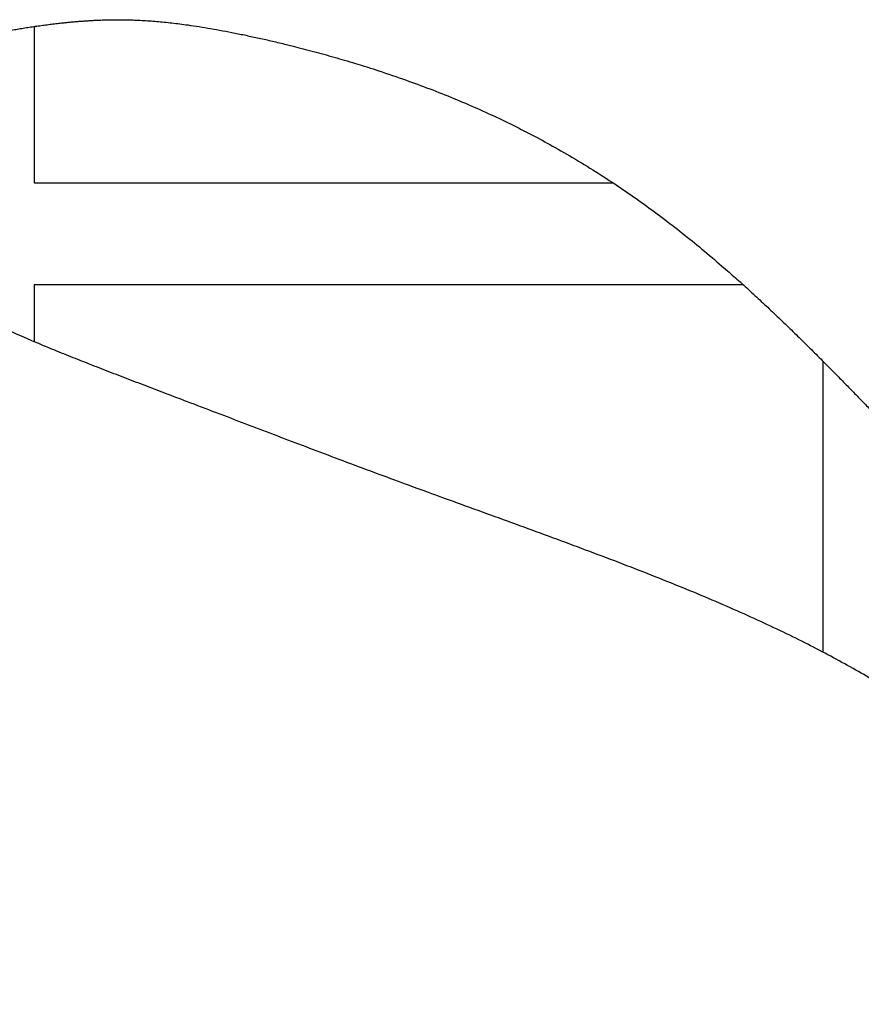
# Model space of a CAD drawing. Header units: inches. Extents: x 36 to 1719, y -84 to 1122.
# Tile 182 of 256: x 769.69 to 771.32, y 453.96 to 455.87. Entities that reach past the tile are written whole.
import ezdxf

# ---------------------------------------------------------------- set-up
doc = ezdxf.new("R2010")
doc.units = ezdxf.units.IN
doc.header["$LTSCALE"] = 48
doc.header["$MEASUREMENT"] = 0
doc.layers.add('Visible (ANSI)', color=7, linetype='Continuous', lineweight=30)

msp = doc.modelspace()

# ---------------------------------------------------------------- linework, layer by layer
at = {"layer": 'Visible (ANSI)'}
for p, q in [((769.71312, 455.85883), (769.71312, 455.55418)), ((769.71312, 455.55418), (770.84038, 455.55418)), ((771.09317, 455.35606), (769.71312, 455.35606)), ((769.71312, 455.35606), (769.71312, 455.24532)), ((771.24909, 454.64046), (771.24909, 455.20654))]:
    msp.add_line(p, q, dxfattribs=at)
msp.add_open_spline([(766.72645, 451.46068), (767.05013, 451.21749), (767.31325, 450.75632), (768.6151, 450.25598), (769.4768, 450.12848), (770.48835, 450.19568), (771.16379, 450.50615), (771.91253, 450.94609), (772.38763, 451.81029), (772.48734, 452.26787), (772.5277, 452.69701), (772.45283, 453.47118), (771.9299, 454.23283), (771.47055, 454.50799), (771.15615, 454.718), (770.42336, 454.96626), (770.0897, 455.10158), (769.66961, 455.2544), (769.53778, 455.33132), (769.36571, 455.43147), (769.33136, 455.57432), (769.35066, 455.67588), (769.41195, 455.77899), (769.58484, 455.84272), (769.82531, 455.87801), (770.00494, 455.8757), (770.43433, 455.7748), (770.89592, 455.55564), (771.15773, 455.31138), (771.35896, 455.09064), (771.46753, 454.98405)], degree=4, knots=[0, 0, 0, 0, 0, 0.1079907, 0.1547212, 0.2012486, 0.2470921, 0.2940454, 0.3372682, 0.3771175, 0.415859, 0.4549111, 0.4946376, 0.5346615, 0.5743732, 0.6105211, 0.6453864, 0.6772921, 0.7036317, 0.7257064, 0.7440864, 0.761302, 0.7785384, 0.7973558, 0.818035, 0.8427922, 0.8706767, 0.8999369, 0.9306189, 1, 1, 1, 1, 1], dxfattribs=at)

doc.saveas('drawing.dxf')
